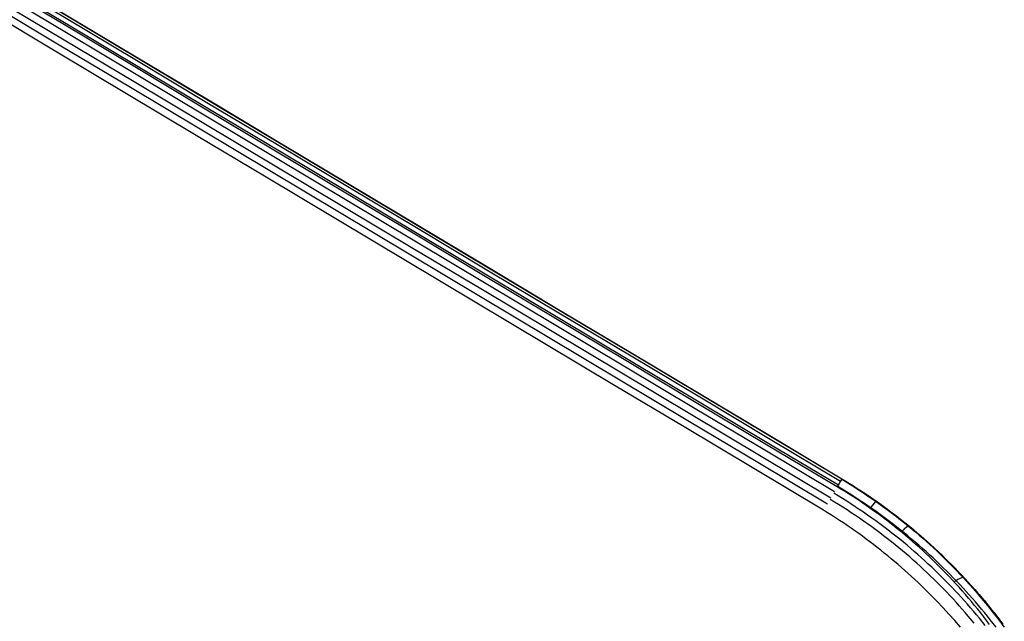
# Model space of a CAD drawing. Extents: x -19 to 1160, y -2382 to -1354.
# Tile 67 of 69: x 1110 to 1154, y -2295 to -2268. Entities that reach past the tile are written whole.
import ezdxf

# ---------------------------------------------------------------- set-up
doc = ezdxf.new("R2010")
doc.units = 0
doc.layers.add('1', color=7, linetype='CONTINUOUS')

msp = doc.modelspace()

# ---------------------------------------------------------------- linework, layer by layer
at = {"layer": '1', "color": 7}
msp.add_line((1147.098, -2288.554, 36.186), (1147.096, -2288.556, 44.98), dxfattribs=at)
at = {"layer": '1', "color": 7, "extrusion": (0.858417, -0.512807, 0.012193)}
msp.add_lwpolyline([(-1376.397, 9.869), (-1376.398, 9.843), (-1376.4, 9.817), (-1376.402, 9.79), (-1376.405, 9.764), (-1376.408, 9.738), (-1376.413, 9.712), (-1376.418, 9.686), (-1376.424, 9.66), (-1376.43, 9.635), (-1376.437, 9.609), (-1376.445, 9.584), (-1376.453, 9.558), (-1376.462, 9.533), (-1376.471, 9.509), (-1376.481, 9.484), (-1376.492, 9.46), (-1376.503, 9.436), (-1376.515, 9.412), (-1376.527, 9.389), (-1376.54, 9.366), (-1376.553, 9.343), (-1376.566, 9.321), (-1376.581, 9.299), (-1376.595, 9.278), (-1376.61, 9.257), (-1376.626, 9.237), (-1376.641, 9.217), (-1376.658, 9.198), (-1376.674, 9.179), (-1376.691, 9.161), (-1376.709, 9.144), (-1376.727, 9.127), (-1376.747, 9.108), (-1376.767, 9.091), (-1376.788, 9.075), (-1376.809, 9.059), (-1376.831, 9.044), (-1376.852, 9.029), (-1376.874, 9.016), (-1376.896, 9.003), (-1376.918, 8.991), (-1376.94, 8.979), (-1376.962, 8.968), (-1376.984, 8.958), (-1377.006, 8.948), (-1377.028, 8.939), (-1377.05, 8.931), (-1377.072, 8.923), (-1377.093, 8.916), (-1377.114, 8.91), (-1377.136, 8.904), (-1377.156, 8.898), (-1377.177, 8.893), (-1377.198, 8.889), (-1377.218, 8.885), (-1377.238, 8.881), (-1377.258, 8.878), (-1377.279, 8.876), (-1377.299, 8.874), (-1377.318, 8.872), (-1377.338, 8.871), (-1377.358, 8.87), (-1377.378, 8.869), (-1377.398, 8.869), (-1377.435, 8.87), (-1377.453, 8.871), (-1377.472, 8.872), (-1377.491, 8.873), (-1377.51, 8.875), (-1377.528, 8.877), (-1377.547, 8.88), (-1377.566, 8.883), (-1377.585, 8.887), (-1377.605, 8.891), (-1377.624, 8.895), (-1377.644, 8.9), (-1377.663, 8.905), (-1377.683, 8.911), (-1377.703, 8.917), (-1377.723, 8.924), (-1377.744, 8.932), (-1377.764, 8.939), (-1377.785, 8.948), (-1377.805, 8.957), (-1377.826, 8.967), (-1377.847, 8.977), (-1377.868, 8.987), (-1377.888, 8.999), (-1377.909, 9.011), (-1377.929, 9.023), (-1377.95, 9.036), (-1377.97, 9.05), (-1377.99, 9.065), (-1378.01, 9.08), (-1378.03, 9.095)], dxfattribs=at)
at = {"layer": '1', "color": 7, "extrusion": (0.853498, -0.520202, 0.030523)}
msp.add_lwpolyline([(-1357.185, -30.084), (-1357.164, -30.09), (-1357.143, -30.096), (-1357.125, -30.102), (-1357.116, -30.105), (-1357.108, -30.108), (-1357.1, -30.111), (-1357.092, -30.115), (-1357.085, -30.118), (-1357.078, -30.122), (-1357.071, -30.125), (-1357.065, -30.129), (-1357.062, -30.13), (-1357.06, -30.132), (-1357.057, -30.134), (-1357.054, -30.136), (-1357.052, -30.138), (-1357.049, -30.139), (-1357.047, -30.141), (-1357.045, -30.143), (-1357.042, -30.145), (-1357.04, -30.147), (-1357.038, -30.149), (-1357.036, -30.151), (-1357.035, -30.153), (-1357.033, -30.155), (-1357.031, -30.157), (-1357.03, -30.159), (-1357.028, -30.161), (-1357.028, -30.162), (-1357.027, -30.163), (-1357.026, -30.164), (-1357.026, -30.165), (-1357.025, -30.166), (-1357.024, -30.167), (-1357.024, -30.168), (-1357.023, -30.169), (-1357.023, -30.17), (-1357.022, -30.171), (-1357.022, -30.172), (-1357.022, -30.173), (-1357.021, -30.174), (-1357.021, -30.175), (-1357.02, -30.176), (-1357.02, -30.177), (-1357.02, -30.178), (-1357.019, -30.179), (-1357.019, -30.18), (-1357.019, -30.181), (-1357.019, -30.182), (-1357.019, -30.183), (-1357.018, -30.184), (-1357.018, -30.185), (-1357.018, -30.186), (-1357.018, -30.187), (-1357.018, -30.189), (-1357.018, -30.19), (-1357.018, -30.191), (-1357.018, -30.192), (-1357.018, -30.193), (-1357.018, -30.194), (-1357.018, -30.195), (-1357.018, -30.196), (-1357.018, -30.197), (-1357.018, -30.198), (-1357.018, -30.2), (-1357.019, -30.201), (-1357.019, -30.202), (-1357.019, -30.203), (-1357.019, -30.204), (-1357.02, -30.205), (-1357.02, -30.206), (-1357.02, -30.207), (-1357.02, -30.209), (-1357.021, -30.21), (-1357.022, -30.212), (-1357.023, -30.214), (-1357.023, -30.217), (-1357.025, -30.219), (-1357.026, -30.221), (-1357.027, -30.224), (-1357.028, -30.226), (-1357.03, -30.228), (-1357.031, -30.231), (-1357.033, -30.233), (-1357.035, -30.235), (-1357.037, -30.238), (-1357.038, -30.24), (-1357.04, -30.243), (-1357.043, -30.245), (-1357.045, -30.248), (-1357.049, -30.253), (-1357.054, -30.258), (-1357.06, -30.263), (-1357.066, -30.268), (-1357.072, -30.273), (-1357.078, -30.278), (-1357.085, -30.284), (-1357.092, -30.289), (-1357.1, -30.294), (-1357.108, -30.3), (-1357.125, -30.311), (-1357.144, -30.322), (-1357.164, -30.334), (-1357.186, -30.345), (-1357.209, -30.357), (-1357.233, -30.369), (-1357.287, -30.394), (-1357.347, -30.419), (-1357.413, -30.446), (-1357.484, -30.473), (-1357.646, -30.53), (-1357.831, -30.59), (-1358.041, -30.653), (-1358.274, -30.719), (-1358.531, -30.789), (-1358.812, -30.862)], dxfattribs=at)
at = {"layer": '1', "color": 7, "extrusion": (0.838673, -0.543086, 0.041049)}
msp.add_lwpolyline([(-1297.456, -54.456), (-1297.457, -54.484), (-1297.458, -54.512), (-1297.461, -54.54), (-1297.465, -54.568), (-1297.469, -54.596), (-1297.474, -54.624), (-1297.48, -54.652), (-1297.487, -54.679), (-1297.495, -54.706), (-1297.503, -54.734), (-1297.512, -54.76), (-1297.522, -54.787), (-1297.533, -54.814), (-1297.544, -54.84), (-1297.556, -54.866), (-1297.568, -54.891), (-1297.582, -54.916), (-1297.595, -54.941), (-1297.61, -54.965), (-1297.625, -54.989), (-1297.64, -55.013), (-1297.656, -55.035), (-1297.673, -55.058), (-1297.69, -55.08), (-1297.707, -55.101), (-1297.725, -55.122), (-1297.744, -55.142), (-1297.763, -55.161), (-1297.782, -55.18), (-1297.801, -55.198), (-1297.821, -55.216), (-1297.842, -55.233), (-1297.863, -55.249), (-1297.884, -55.264), (-1297.905, -55.279), (-1297.927, -55.293), (-1297.949, -55.306), (-1297.971, -55.318), (-1297.993, -55.33), (-1298.015, -55.341), (-1298.037, -55.352), (-1298.06, -55.362), (-1298.082, -55.371), (-1298.104, -55.379), (-1298.126, -55.387), (-1298.148, -55.395), (-1298.17, -55.401), (-1298.191, -55.408), (-1298.212, -55.413), (-1298.233, -55.418), (-1298.254, -55.423), (-1298.274, -55.427), (-1298.295, -55.431), (-1298.315, -55.434), (-1298.335, -55.437), (-1298.355, -55.439), (-1298.375, -55.441), (-1298.394, -55.442), (-1298.414, -55.443), (-1298.434, -55.443), (-1298.454, -55.444), (-1298.473, -55.443), (-1298.493, -55.443), (-1298.513, -55.442), (-1298.548, -55.439), (-1298.584, -55.435), (-1298.62, -55.43), (-1298.638, -55.427), (-1298.656, -55.424), (-1298.674, -55.42), (-1298.692, -55.416), (-1298.711, -55.411), (-1298.729, -55.407), (-1298.747, -55.401), (-1298.765, -55.396), (-1298.783, -55.39), (-1298.802, -55.383), (-1298.82, -55.376), (-1298.838, -55.369), (-1298.856, -55.361), (-1298.875, -55.353), (-1298.893, -55.344), (-1298.911, -55.335), (-1298.929, -55.325), (-1298.947, -55.315), (-1298.966, -55.304), (-1298.984, -55.293), (-1299.002, -55.282), (-1299.02, -55.269), (-1299.038, -55.256), (-1299.056, -55.243), (-1299.074, -55.229), (-1299.092, -55.215)], dxfattribs=at)
at = {"layer": '1', "color": 7, "extrusion": (0.817202, -0.572109, 0.069808)}
msp.add_lwpolyline([(-1216.85, -121.195), (-1216.851, -121.223), (-1216.853, -121.25), (-1216.856, -121.278), (-1216.859, -121.306), (-1216.864, -121.333), (-1216.869, -121.361), (-1216.875, -121.388), (-1216.882, -121.416), (-1216.89, -121.443), (-1216.898, -121.47), (-1216.907, -121.496), (-1216.917, -121.523), (-1216.928, -121.549), (-1216.939, -121.575), (-1216.951, -121.6), (-1216.963, -121.626), (-1216.976, -121.65), (-1216.99, -121.675), (-1217.004, -121.699), (-1217.019, -121.723), (-1217.034, -121.746), (-1217.05, -121.769), (-1217.066, -121.791), (-1217.083, -121.812), (-1217.101, -121.834), (-1217.118, -121.854), (-1217.137, -121.874), (-1217.155, -121.893), (-1217.174, -121.912), (-1217.194, -121.93), (-1217.213, -121.947), (-1217.233, -121.964), (-1217.254, -121.98), (-1217.275, -121.996), (-1217.297, -122.01), (-1217.319, -122.024), (-1217.34, -122.038), (-1217.362, -122.05), (-1217.384, -122.062), (-1217.407, -122.073), (-1217.429, -122.084), (-1217.451, -122.094), (-1217.473, -122.103), (-1217.495, -122.112), (-1217.517, -122.12), (-1217.539, -122.127), (-1217.561, -122.134), (-1217.582, -122.14), (-1217.603, -122.146), (-1217.624, -122.151), (-1217.645, -122.156), (-1217.666, -122.16), (-1217.686, -122.164), (-1217.706, -122.167), (-1217.726, -122.17), (-1217.746, -122.172), (-1217.766, -122.174), (-1217.786, -122.175), (-1217.805, -122.176), (-1217.825, -122.177), (-1217.845, -122.177), (-1217.864, -122.177), (-1217.884, -122.176), (-1217.904, -122.175), (-1217.94, -122.172), (-1217.976, -122.169), (-1217.995, -122.166), (-1218.013, -122.164), (-1218.031, -122.16), (-1218.05, -122.157), (-1218.068, -122.153), (-1218.086, -122.149), (-1218.105, -122.145), (-1218.123, -122.14), (-1218.142, -122.134), (-1218.16, -122.128), (-1218.179, -122.122), (-1218.197, -122.116), (-1218.216, -122.109), (-1218.235, -122.101), (-1218.253, -122.093), (-1218.272, -122.085), (-1218.29, -122.076), (-1218.309, -122.066), (-1218.327, -122.056), (-1218.346, -122.046), (-1218.364, -122.035), (-1218.383, -122.023), (-1218.401, -122.011), (-1218.419, -121.999), (-1218.438, -121.985), (-1218.456, -121.972), (-1218.474, -121.957), (-1218.493, -121.942)], dxfattribs=at)
at = {"layer": '1', "color": 7, "extrusion": (0.769733, -0.625897, 0.125554)}
msp.add_lwpolyline([(-1051.675, -257.35), (-1051.676, -257.378), (-1051.678, -257.405), (-1051.68, -257.433), (-1051.684, -257.46), (-1051.688, -257.487), (-1051.694, -257.515), (-1051.7, -257.542), (-1051.706, -257.569), (-1051.714, -257.596), (-1051.722, -257.622), (-1051.731, -257.649), (-1051.74, -257.675), (-1051.751, -257.701), (-1051.762, -257.727), (-1051.773, -257.752), (-1051.785, -257.777), (-1051.798, -257.802), (-1051.812, -257.826), (-1051.826, -257.85), (-1051.84, -257.873), (-1051.855, -257.897), (-1051.871, -257.919), (-1051.887, -257.941), (-1051.903, -257.963), (-1051.92, -257.984), (-1051.937, -258.004), (-1051.955, -258.024), (-1051.974, -258.044), (-1051.992, -258.062), (-1052.011, -258.08), (-1052.031, -258.097), (-1052.05, -258.114), (-1052.071, -258.131), (-1052.092, -258.146), (-1052.113, -258.161), (-1052.135, -258.175), (-1052.156, -258.189), (-1052.178, -258.202), (-1052.2, -258.214), (-1052.222, -258.225), (-1052.245, -258.236), (-1052.267, -258.246), (-1052.289, -258.255), (-1052.311, -258.264), (-1052.333, -258.272), (-1052.354, -258.28), (-1052.376, -258.287), (-1052.397, -258.294), (-1052.418, -258.3), (-1052.439, -258.305), (-1052.46, -258.31), (-1052.481, -258.314), (-1052.501, -258.318), (-1052.521, -258.322), (-1052.541, -258.325), (-1052.561, -258.327), (-1052.581, -258.329), (-1052.6, -258.331), (-1052.62, -258.332), (-1052.64, -258.333), (-1052.659, -258.333), (-1052.679, -258.333), (-1052.699, -258.333), (-1052.719, -258.332), (-1052.755, -258.329), (-1052.792, -258.326), (-1052.811, -258.324), (-1052.83, -258.321), (-1052.848, -258.318), (-1052.867, -258.315), (-1052.886, -258.311), (-1052.905, -258.307), (-1052.923, -258.302), (-1052.942, -258.297), (-1052.961, -258.292), (-1052.98, -258.286), (-1052.999, -258.28), (-1053.018, -258.273), (-1053.037, -258.266), (-1053.056, -258.259), (-1053.075, -258.251), (-1053.094, -258.242), (-1053.113, -258.233), (-1053.131, -258.223), (-1053.15, -258.213), (-1053.169, -258.203), (-1053.188, -258.191), (-1053.207, -258.18), (-1053.226, -258.167), (-1053.245, -258.154), (-1053.264, -258.141), (-1053.282, -258.127), (-1053.301, -258.112), (-1053.32, -258.097)], dxfattribs=at)
at = {"layer": '1', "color": 7, "extrusion": (-0.667052, 0.711458, -0.221062)}
msp.add_lwpolyline([(727.529, -507.939), (727.529, -507.966), (727.531, -507.993), (727.533, -508.021), (727.536, -508.048), (727.539, -508.075), (727.544, -508.102), (727.549, -508.129), (727.555, -508.156), (727.562, -508.183), (727.569, -508.209), (727.577, -508.235), (727.586, -508.262), (727.596, -508.287), (727.606, -508.313), (727.616, -508.339), (727.628, -508.364), (727.64, -508.388), (727.652, -508.413), (727.665, -508.437), (727.679, -508.46), (727.693, -508.484), (727.708, -508.506), (727.723, -508.529), (727.738, -508.55), (727.754, -508.572), (727.771, -508.592), (727.788, -508.613), (727.805, -508.632), (727.823, -508.651), (727.841, -508.67), (727.86, -508.687), (727.879, -508.704), (727.899, -508.722), (727.919, -508.738), (727.94, -508.754), (727.961, -508.768), (727.983, -508.783), (728.004, -508.796), (728.026, -508.809), (728.047, -508.821), (728.069, -508.833), (728.091, -508.843), (728.113, -508.854), (728.134, -508.863), (728.156, -508.872), (728.177, -508.88), (728.199, -508.888), (728.22, -508.895), (728.241, -508.902), (728.261, -508.908), (728.282, -508.914), (728.302, -508.919), (728.322, -508.923), (728.342, -508.928), (728.362, -508.931), (728.382, -508.934), (728.402, -508.937), (728.422, -508.939), (728.441, -508.941), (728.461, -508.942), (728.48, -508.943), (728.5, -508.944), (728.52, -508.944), (728.54, -508.944), (728.576, -508.943), (728.613, -508.941), (728.632, -508.939), (728.651, -508.937), (728.669, -508.935), (728.688, -508.932), (728.707, -508.929), (728.726, -508.926), (728.745, -508.922), (728.763, -508.918), (728.782, -508.913), (728.801, -508.908), (728.82, -508.902), (728.84, -508.896), (728.859, -508.89), (728.878, -508.883), (728.897, -508.876), (728.916, -508.868), (728.935, -508.859), (728.954, -508.85), (728.974, -508.841), (728.993, -508.831), (729.012, -508.821), (729.031, -508.809), (729.05, -508.798), (729.069, -508.786), (729.089, -508.773), (729.108, -508.76), (729.127, -508.746), (729.146, -508.731)], dxfattribs=at)
at = {"layer": '1', "color": 7}
for points in [[(1147.088, -2288.567, 45.151), (1147.284, -2288.685, 45.154), (1147.479, -2288.805, 45.159), (1147.672, -2288.927, 45.165), (1147.865, -2289.051, 45.173), (1148.056, -2289.176, 45.182), (1148.247, -2289.303, 45.193), (1148.436, -2289.432, 45.205), (1148.624, -2289.563, 45.219), (1148.81, -2289.695, 45.234), (1148.995, -2289.829, 45.251), (1149.179, -2289.964, 45.27), (1149.362, -2290.101, 45.289), (1149.543, -2290.239, 45.311), (1149.722, -2290.379, 45.333), (1149.9, -2290.521, 45.357), (1150.077, -2290.664, 45.383), (1150.241, -2290.799, 45.408), (1150.403, -2290.935, 45.435), (1150.564, -2291.073, 45.463), (1150.723, -2291.211, 45.492), (1150.881, -2291.351, 45.522), (1151.038, -2291.492, 45.554), (1151.193, -2291.635, 45.586), (1151.347, -2291.778, 45.62), (1151.5, -2291.923, 45.655), (1151.651, -2292.069, 45.691), (1151.801, -2292.216, 45.729), (1151.949, -2292.364, 45.767), (1152.096, -2292.513, 45.807), (1152.242, -2292.663, 45.847), (1152.386, -2292.815, 45.889), (1152.529, -2292.967, 45.932), (1152.67, -2293.12, 45.976), (1152.81, -2293.275, 46.021), (1152.949, -2293.43, 46.067), (1153.085, -2293.586, 46.114), (1153.221, -2293.744, 46.162), (1153.355, -2293.902, 46.211), (1153.618, -2294.221, 46.312), (1153.876, -2294.544, 46.416), (1154.127, -2294.87, 46.525), (1154.373, -2295.199, 46.637)], [(1147.096, -2288.556, 44.98), (1147.269, -2288.659, 44.98), (1147.441, -2288.763, 44.982), (1147.613, -2288.87, 44.986), (1147.785, -2288.978, 44.99), (1147.956, -2289.088, 44.996), (1148.127, -2289.201, 45.004), (1148.297, -2289.314, 45.013), (1148.467, -2289.43, 45.023), (1148.637, -2289.548, 45.034), (1148.806, -2289.667, 45.047), (1148.974, -2289.789, 45.061), (1149.142, -2289.912, 45.077), (1149.309, -2290.037, 45.093), (1149.476, -2290.163, 45.112), (1149.642, -2290.292, 45.131), (1149.808, -2290.422, 45.152), (1149.973, -2290.554, 45.174), (1150.137, -2290.688, 45.197), (1150.301, -2290.824, 45.222), (1150.463, -2290.962, 45.248), (1150.625, -2291.101, 45.275), (1150.787, -2291.242, 45.304), (1150.947, -2291.385, 45.334), (1151.107, -2291.529, 45.365), (1151.266, -2291.676, 45.397), (1151.424, -2291.824, 45.431), (1151.581, -2291.974, 45.466), (1151.737, -2292.125, 45.502), (1151.892, -2292.278, 45.54), (1152.047, -2292.433, 45.579), (1152.2, -2292.59, 45.619), (1152.352, -2292.748, 45.66), (1152.503, -2292.909, 45.703), (1152.654, -2293.07, 45.746), (1152.803, -2293.234, 45.792), (1152.951, -2293.399, 45.838), (1153.098, -2293.566, 45.885), (1153.244, -2293.735, 45.934), (1153.388, -2293.905, 45.984), (1153.532, -2294.077, 46.035), (1153.674, -2294.25, 46.088), (1153.815, -2294.426, 46.142), (1153.955, -2294.602, 46.196), (1154.094, -2294.781, 46.253), (1154.231, -2294.961, 46.31)], [(1147.098, -2288.554, 36.186), (1147.269, -2288.656, 36.186), (1147.439, -2288.761, 36.188), (1147.609, -2288.867, 36.191), (1147.779, -2288.975, 36.196), (1147.949, -2289.084, 36.202), (1148.118, -2289.196, 36.21), (1148.287, -2289.309, 36.22), (1148.455, -2289.424, 36.231), (1148.623, -2289.54, 36.243), (1148.79, -2289.659, 36.257), (1148.957, -2289.779, 36.273), (1149.123, -2289.9, 36.29), (1149.289, -2290.024, 36.309), (1149.454, -2290.149, 36.329), (1149.619, -2290.276, 36.351), (1149.783, -2290.405, 36.374), (1149.946, -2290.535, 36.398), (1150.109, -2290.667, 36.424), (1150.271, -2290.801, 36.452), (1150.432, -2290.936, 36.481), (1150.593, -2291.074, 36.512), (1150.752, -2291.212, 36.543), (1150.911, -2291.353, 36.577), (1151.07, -2291.495, 36.612), (1151.227, -2291.64, 36.648), (1151.384, -2291.785, 36.686), (1151.54, -2291.933, 36.725), (1151.695, -2292.082, 36.766), (1151.849, -2292.233, 36.808), (1152.002, -2292.386, 36.851), (1152.154, -2292.54, 36.896), (1152.305, -2292.696, 36.942), (1152.455, -2292.854, 36.99), (1152.605, -2293.013, 37.039), (1152.753, -2293.174, 37.089), (1152.9, -2293.337, 37.141), (1153.046, -2293.501, 37.194), (1153.191, -2293.668, 37.248), (1153.335, -2293.835, 37.304), (1153.478, -2294.005, 37.361), (1153.619, -2294.176, 37.42), (1153.76, -2294.349, 37.48), (1153.899, -2294.524, 37.541), (1154.037, -2294.7, 37.604), (1154.173, -2294.878, 37.668), (1154.309, -2295.058, 37.733)], [(1153.517, -2295.112, 36.608), (1153.257, -2294.793, 36.494), (1153.125, -2294.634, 36.438), (1152.992, -2294.476, 36.383), (1152.856, -2294.319, 36.329), (1152.72, -2294.163, 36.276), (1152.582, -2294.008, 36.225), (1152.442, -2293.854, 36.174), (1152.301, -2293.701, 36.125), (1152.159, -2293.548, 36.077), (1152.015, -2293.397, 36.03), (1151.87, -2293.247, 35.984), (1151.723, -2293.097, 35.939), (1151.574, -2292.949, 35.896), (1151.425, -2292.802, 35.853), (1151.274, -2292.656, 35.812), (1151.121, -2292.51, 35.773), (1150.967, -2292.366, 35.734), (1150.812, -2292.224, 35.697), (1150.655, -2292.082, 35.661), (1150.497, -2291.941, 35.626), (1150.338, -2291.802, 35.593), (1150.177, -2291.663, 35.561), (1150.015, -2291.526, 35.531), (1149.851, -2291.39, 35.502), (1149.686, -2291.256, 35.474), (1149.511, -2291.116, 35.447), (1149.335, -2290.977, 35.421), (1149.157, -2290.839, 35.396), (1148.978, -2290.704, 35.373), (1148.797, -2290.569, 35.352), (1148.615, -2290.436, 35.332), (1148.432, -2290.305, 35.314), (1148.248, -2290.175, 35.298), (1148.062, -2290.046, 35.283), (1147.875, -2289.92, 35.27), (1147.687, -2289.795, 35.258), (1147.497, -2289.671, 35.248), (1147.308, -2289.55, 35.239), (1147.117, -2289.43, 35.232), (1146.926, -2289.312, 35.227), (1146.733, -2289.196, 35.224)], [(1153.713, -2295.068, 47.132), (1153.581, -2294.894, 47.074), (1153.448, -2294.722, 47.018), (1153.314, -2294.552, 46.962), (1153.179, -2294.383, 46.908), (1153.043, -2294.215, 46.855), (1152.906, -2294.05, 46.803), (1152.767, -2293.886, 46.753), (1152.627, -2293.723, 46.704), (1152.486, -2293.563, 46.656), (1152.344, -2293.403, 46.609), (1152.201, -2293.246, 46.564), (1152.057, -2293.09, 46.519), (1151.912, -2292.936, 46.477), (1151.766, -2292.783, 46.435), (1151.619, -2292.633, 46.394), (1151.472, -2292.483, 46.355), (1151.323, -2292.336, 46.317), (1151.173, -2292.19, 46.281), (1151.023, -2292.046, 46.246), (1150.871, -2291.904, 46.212), (1150.719, -2291.763, 46.179), (1150.566, -2291.624, 46.147), (1150.412, -2291.486, 46.117), (1150.257, -2291.351, 46.089), (1150.102, -2291.217, 46.061), (1149.946, -2291.085, 46.035), (1149.789, -2290.954, 46.01), (1149.632, -2290.826, 45.986), (1149.474, -2290.699, 45.964), (1149.315, -2290.573, 45.943), (1149.156, -2290.45, 45.923), (1148.996, -2290.328, 45.905), (1148.836, -2290.208, 45.888), (1148.675, -2290.09, 45.873), (1148.514, -2289.974, 45.858), (1148.352, -2289.859, 45.845), (1148.189, -2289.746, 45.834), (1148.026, -2289.635, 45.823), (1147.863, -2289.526, 45.814), (1147.7, -2289.418, 45.807), (1147.536, -2289.312, 45.801), (1147.371, -2289.208, 45.796), (1147.207, -2289.106, 45.792), (1147.042, -2289.006, 45.79), (1146.876, -2288.907, 45.79)], [(1154.001, -2295.187, 36.922), (1153.746, -2294.861, 36.802), (1153.616, -2294.7, 36.743), (1153.484, -2294.539, 36.685), (1153.351, -2294.379, 36.629), (1153.217, -2294.22, 36.573), (1153.081, -2294.062, 36.519), (1152.944, -2293.904, 36.465), (1152.805, -2293.748, 36.413), (1152.664, -2293.593, 36.362), (1152.522, -2293.438, 36.312), (1152.379, -2293.284, 36.263), (1152.234, -2293.132, 36.215), (1152.087, -2292.98, 36.169), (1151.94, -2292.83, 36.124), (1151.79, -2292.68, 36.079), (1151.639, -2292.532, 36.037), (1151.487, -2292.384, 35.995), (1151.334, -2292.238, 35.955), (1151.179, -2292.092, 35.916), (1151.022, -2291.948, 35.878), (1150.864, -2291.805, 35.842), (1150.705, -2291.663, 35.807), (1150.544, -2291.523, 35.773), (1150.382, -2291.383, 35.741), (1150.219, -2291.245, 35.71), (1150.054, -2291.108, 35.68), (1149.888, -2290.972, 35.652), (1149.711, -2290.831, 35.624), (1149.534, -2290.691, 35.598), (1149.354, -2290.552, 35.573), (1149.174, -2290.415, 35.55), (1148.992, -2290.28, 35.528), (1148.808, -2290.146, 35.508), (1148.624, -2290.013, 35.49), (1148.438, -2289.882, 35.473), (1148.25, -2289.753, 35.458), (1148.062, -2289.625, 35.445), (1147.872, -2289.498, 35.433), (1147.681, -2289.374, 35.423), (1147.49, -2289.252, 35.414), (1147.298, -2289.131, 35.407), (1147.105, -2289.012, 35.402), (1146.911, -2288.895, 35.398)], [(1153.02, -2295.006, 36.439), (1152.757, -2294.693, 36.33), (1152.623, -2294.538, 36.277), (1152.488, -2294.383, 36.226), (1152.352, -2294.23, 36.175), (1152.213, -2294.077, 36.125), (1152.074, -2293.926, 36.077), (1151.933, -2293.775, 36.029), (1151.791, -2293.625, 35.983), (1151.647, -2293.477, 35.938), (1151.501, -2293.329, 35.894), (1151.355, -2293.182, 35.851), (1151.207, -2293.037, 35.809), (1151.057, -2292.892, 35.769), (1150.906, -2292.749, 35.73), (1150.754, -2292.606, 35.692), (1150.601, -2292.465, 35.655), (1150.446, -2292.325, 35.62), (1150.289, -2292.186, 35.586), (1150.132, -2292.048, 35.553), (1149.973, -2291.911, 35.522), (1149.812, -2291.775, 35.492), (1149.65, -2291.641, 35.464), (1149.487, -2291.508, 35.436), (1149.314, -2291.37, 35.409), (1149.14, -2291.232, 35.384), (1148.964, -2291.096, 35.36), (1148.787, -2290.962, 35.337), (1148.609, -2290.829, 35.316), (1148.429, -2290.698, 35.297), (1148.248, -2290.568, 35.279), (1148.065, -2290.44, 35.263), (1147.882, -2290.313, 35.248), (1147.697, -2290.187, 35.235), (1147.511, -2290.064, 35.224), (1147.324, -2289.942, 35.214), (1147.136, -2289.822, 35.205), (1146.948, -2289.703, 35.199), (1146.758, -2289.587, 35.194), (1146.567, -2289.472, 35.19)], [(1152.403, -2295.196, 36.587), (1152.149, -2294.901, 36.488), (1151.89, -2294.609, 36.393), (1151.626, -2294.32, 36.302), (1151.355, -2294.035, 36.214), (1151.08, -2293.752, 36.131), (1150.798, -2293.473, 36.051), (1150.511, -2293.198, 35.976), (1150.219, -2292.925, 35.905), (1149.92, -2292.657, 35.838), (1149.617, -2292.392, 35.776), (1149.307, -2292.13, 35.717), (1149.15, -2292.001, 35.69), (1148.992, -2291.873, 35.664), (1148.833, -2291.746, 35.639), (1148.672, -2291.619, 35.615), (1148.509, -2291.494, 35.592), (1148.346, -2291.369, 35.571), (1148.18, -2291.246, 35.55), (1148.014, -2291.123, 35.531), (1147.846, -2291.002, 35.513), (1147.676, -2290.881, 35.497), (1147.506, -2290.762, 35.481), (1147.334, -2290.644, 35.467), (1147.16, -2290.526, 35.454), (1146.985, -2290.41, 35.442), (1146.809, -2290.295, 35.432), (1146.631, -2290.18, 35.422), (1146.452, -2290.067, 35.415), (1146.271, -2289.955, 35.408)]]:
    msp.add_polyline3d(points, dxfattribs=at)
at = {"layer": '1', "color": 7, "extrusion": (0.512845, 0.858481, 3.94726e-12)}
msp.add_arc((-4434.942, -213890.079, -1376.512), 213947.621, 89.26434767, 89.3903322, dxfattribs=at)
at = {"layer": '1', "color": 7, "extrusion": (-0.51285, -0.858478, -6.05274e-08)}
msp.add_arc((4436.398, -213890.123, 1376.388), 213947.23, 90.61005547, 90.73603995, dxfattribs=at)
at = {"layer": '1', "color": 7, "extrusion": (-0.512986, -0.858396, 0.001063)}
msp.add_arc((4431.715, -211431.208, 1376.507), 211487.75, 90.6158246, 90.7432747, dxfattribs=at)
at = {"layer": '1', "color": 7, "extrusion": (0.512845, 0.858481, 2.57184e-09)}
msp.add_arc((-4189.77, -170023.206, -1376.396), 170071.523, 89.15876555, 89.31564297, dxfattribs=at)
at = {"layer": '1', "color": 7, "extrusion": (-0.51275, -0.858487, 0.009393)}
msp.add_arc((4212.384, -170931.773, 1377.518), 170966.418, 90.68838776, 90.84444434, dxfattribs=at)
at = {"layer": '1', "color": 7, "extrusion": (-0.512795, -0.858442, 0.010876)}
msp.add_arc((4216.229, -170223.964, 1377.074), 170256.874, 90.69252283, 90.84923017, dxfattribs=at)
at = {"layer": '1', "color": 7, "extrusion": (-0.51271, -0.858552, 0.004057)}
msp.add_arc((4198.77, -171697.77, 1378.156), 171739.535, 90.68077837, 90.83613146, dxfattribs=at)
at = {"layer": '1', "color": 7, "extrusion": (-0.512724, -0.858525, 0.007006)}
msp.add_arc((4206.279, -171401.974, 1377.875), 171439.741, 90.68446567, 90.84009096, dxfattribs=at)
at = {"layer": '1', "color": 7, "extrusion": (-0.512694, -0.858571, -0.000962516)}
msp.add_arc((4190.331, -171951.31, 1378.369), 172000.05, 90.67694823, 90.83206533, dxfattribs=at)
at = {"layer": '1', "color": 7, "extrusion": (0.858422, -0.512832, 0.01073)}
msp.add_arc((-1377.407, 21.79, 2158.821), 1.05, 1.4182, 52.7643, dxfattribs=at)
at = {"layer": '1', "color": 7, "extrusion": (0.81676, -0.573513, 0.06314)}
msp.add_arc((-1214.695, -97.481, 2254.098), 1.016, 359.8599, 53.3704, dxfattribs=at)
at = {"layer": '1', "color": 7, "extrusion": (0.769022, -0.628993, 0.113902)}
msp.add_arc((-1045.981, -221.69, 2330.414), 1.015, 359.9446, 54.0978, dxfattribs=at)
at = {"layer": '1', "color": 7, "extrusion": (0.667723, -0.717005, 0.200127)}
msp.add_arc((-720.239, -448.226, 2422.83), 1.013, 0.4029, 56.3073, dxfattribs=at)

doc.saveas('drawing.dxf')
